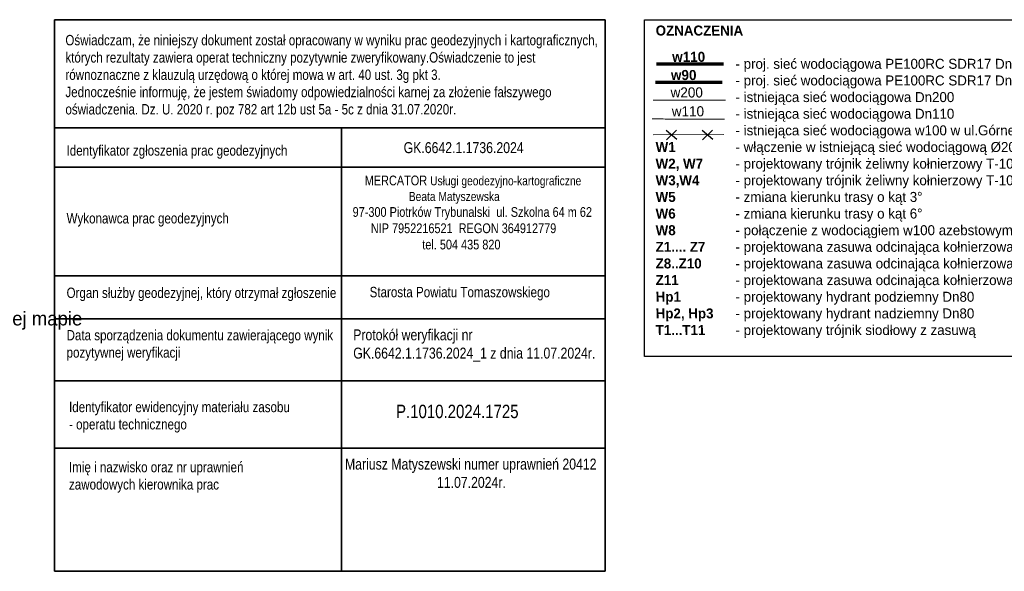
# Model space of a CAD drawing. Extents: x 0 to 7432618, y -40 to 5712028.
# Tile 98 of 165: x 7431068 to 7431157, y 5711898 to 5711948. Entities that reach past the tile are written whole.
import ezdxf

# ---------------------------------------------------------------- set-up
doc = ezdxf.new("R2010")
doc.units = 0
doc.header["$MEASUREMENT"] = 0
doc.layers.add('rura PRE', color=7, linetype='Continuous', lineweight=30, true_color=0x000000)
doc.layers.add('SUW', color=5, linetype='Continuous', lineweight=20, true_color=0x0000ff)
doc.layers.add('rysunek', color=7, linetype='Continuous')
doc.layers.add('SUWP_L_0', color=7, linetype='Continuous')
doc.layers.add('woda sieć', color=150, linetype='Continuous', lineweight=70)
doc.styles.add('25', font='GOTHIC.TTF', dxfattribs={"oblique": 8, "height": 0.35})
doc.styles.add('G7Text', font='romans.shx', dxfattribs={"width": 0.8, "oblique": 14.323945})

msp = doc.modelspace()

# ---------------------------------------------------------------- linework, layer by layer
at = {"layer": 'rura PRE', "color": 1, "elevation": 167.96, "flags": 128}
for points in [[(7431127.018, 5711936.747), (7431126.064, 5711937.568)], [(7431126.096, 5711936.712), (7431126.986, 5711937.602)], [(7431130.278, 5711936.747), (7431129.324, 5711937.568)], [(7431129.356, 5711936.712), (7431130.246, 5711937.602)]]:
    msp.add_lwpolyline(points, dxfattribs=at)
at = {"layer": 'rysunek', "linetype": 'Continuous', "lineweight": 35}
for p, q in [((7431070.886, 5711947.549, 167.96), (7431120.568, 5711947.549, 167.96)), ((7431070.886, 5711937.813, 167.96), (7431120.568, 5711937.813, 167.96)), ((7431070.886, 5711934.245, 167.96), (7431120.568, 5711934.245, 167.96)), ((7431070.886, 5711924.453, 167.96), (7431120.568, 5711924.453, 167.96)), ((7431070.886, 5711920.567, 167.96), (7431120.568, 5711920.567, 167.96)), ((7431070.886, 5711914.988, 167.96), (7431120.568, 5711914.988, 167.96)), ((7431070.886, 5711908.91, 167.96), (7431120.568, 5711908.91, 167.96)), ((7431070.886, 5711897.811, 167.96), (7431120.568, 5711897.811, 167.96))]:
    msp.add_line(p, q, dxfattribs=at)
at = {"layer": 'rysunek', "linetype": 'ByBlock', "lineweight": 35, "elevation": 167.96}
for points in [[(7431070.886, 5711947.549), (7431070.886, 5711897.811)], [(7431120.568, 5711947.549), (7431120.568, 5711897.811)], [(7431096.782, 5711937.813), (7431096.782, 5711897.811)]]:
    msp.add_lwpolyline(points, dxfattribs=at)
at = {"layer": 'rysunek', "linetype": 'ByBlock', "elevation": 167.96}
msp.add_lwpolyline([(7431124.1, 5711947.545), (7431191.975, 5711947.545), (7431191.975, 5711917.172), (7431124.1, 5711917.172)], close=True, dxfattribs=at)
at = {"layer": 'SUW', "color": 5, "lineweight": 18, "true_color": 0x0000ff}
msp.add_line((7431124.884, 5711937.179, 167.96), (7431131.283, 5711937.192, 167.96), dxfattribs=at)
at = {"layer": 'SUW', "color": 5, "true_color": 0x0000ff, "const_width": 0.09, "elevation": 167.96}
msp.add_lwpolyline([(7431131.437, 5711940.29), (7431124.877, 5711940.297)], dxfattribs=at)
at = {"layer": 'SUWP_L_0', "color": 5, "true_color": 0x0000ff, "const_width": 0.09, "elevation": 167.96}
msp.add_lwpolyline([(7431131.343, 5711938.589), (7431124.784, 5711938.596)], dxfattribs=at)
at = {"layer": 'woda sieć', "transparency": 33554676, "elevation": 167.96}
for points in [[(7431131.231, 5711943.528), (7431125.209, 5711943.528)], [(7431131.122, 5711941.887), (7431125.1, 5711941.887)]]:
    msp.add_lwpolyline(points, dxfattribs=at)

# ---------------------------------------------------------------- texts
at = {"insert": (7431014.966, 5711921.23, 167.96), "char_height": 1.25, "width": 60.31921, "attachment_point": 1}
msp.add_mtext('Nie wyklucza się istnienia w terenie innych nie wykazanych na niniejszej mapie urządzeń podziemnych, które nie były zgłoszone do inwentaryzacji.\\PZa przewody nie zgłoszone do inwentaryzacji geodezyjnej wykonawca \\Pniniejszej mapy nie ponosi odpowiedzialności.', dxfattribs=at)
at = {"layer": 'rysunek', "linetype": 'Continuous', "lineweight": 25, "attachment_point": 1, "style": 'G7Text'}
for s, insert, char_height, width in [('{\\Q0;\\fArial|b0|i0|c238|p34;Oświadczam, że niniejszy dokument został opracowany w wyniku prac geodezyjnych i kartograficznych, \\Pktórych rezultaty zawiera operat techniczny pozytywnie zweryfikowany.Oświadczenie to jest \\Prównoznaczne z klauzulą urzędową o której mowa w art. 40 ust. 3g pkt 3.\\PJednocześnie informuję, że jestem świadomy odpowiedzialności karnej za złożenie fałszywego\\Poświadczenia. Dz. U. 2020 r. poz 782 art 12b ust 5a - 5c z dnia 31.07.2020r.}', (7431071.88, 5711946.174, 167.96), 0.935, 71.08816), ('{\\Q0;\\fArial|b0|i0|c238|p34;GK.6642.1.1736.2024}', (7431102.389, 5711936.507, 167.96), 0.99, 13.062), ('{\\Q0;\\fArial|b0|i0|c238|p34;Identyfikator zgłoszenia prac geodezyjnych}', (7431071.986, 5711936.227, 167.96), 0.935, 56.02226), ('\\fArial|b0|i0|c238|p34;    \\Q0;   MERCATOR \\H0.9375x;Usługi geodezyjno-kartograficzne\\P                       Beata Matyszewska \\H1.0667x;             \\P   97-300 Piotrków Trybunalski  ul. Szkolna 64 m 62\\P         NIP 7952216521  REGON 364912779 \\P                          tel. 504 435 820', (7431096.967, 5711933.492, 167.96), 0.88, 35.18654), ('{\\Q0;\\fArial|b0|i0|c238|p34;Wykonawca prac geodezyjnych}', (7431071.986, 5711930.111, 167.96), 0.935, 56.02226), ('{\\Q0;\\fArial|b0|i0|c238|p34;Organ służby geodezyjnej, który otrzymał zgłoszenie}', (7431071.986, 5711923.391, 167.96), 0.935, 32.33045), ('{\\Q0;\\fArial|b0|i0|c238|p34;      Starosta Powiatu Tomaszowskiego}', (7431097.58, 5711923.458, 167.96), 0.935, 35.18654), ('{\\Q0;\\fArial|b0|i0|c238|p34;Data sporządzenia dokumentu zawierającego wynik\\Ppozytywnej weryfikacji}', (7431071.986, 5711919.571, 167.96), 0.935, 32.33045), ('{\\Q0;\\fArial|b0|i0|c238|p34;Protokół weryfikacji nr \\PGK.6642.1.1736.2024_1 z dnia 11.07.2024r.}', (7431097.841, 5711919.63, 167.96), 0.99, 28.93158), ('{\\Q0;\\fArial|b0|i0|c238|p34;Identyfikator ewidencyjny materiału zasobu \\P- operatu technicznego}', (7431072.207, 5711913.095, 167.96), 0.935, 32.33045), ('{\\Q0;\\fArial|b0|i0|c238|p34;P.1010.2024.1725}', (7431101.701, 5711912.831, 167.96), 1.21, 13.062), ('{\\Q0;\\fArial|b0|i0|c238|p34;Mariusz Matyszewski numer uprawnień 20412\\P                           11.07.2024r.}', (7431097.096, 5711907.973, 167.96), 0.99, 28.93158), ('{\\Q0;\\fArial|b0|i0|c238|p34;Imię i nazwisko oraz nr uprawnień ^Jzawodowych kierownika prac}', (7431072.205, 5711907.676, 167.96), 0.935, 25.72788)]:
    msp.add_mtext(s, dxfattribs=dict(at, insert=insert, char_height=char_height, width=width))
at = {"layer": 'rysunek', "insert": (7431125.128, 5711947.022, 167.96), "char_height": 0.9, "attachment_point": 1, "style": '25'}
msp.add_mtext_dynamic_manual_height_columns('\\fCentury Gothic|b1|i0;\\Q-1;\\A1;OZNACZENIA\\fCentury Gothic|b0|i0|c238;\\P\\P^I^I- proj. sieć wodociągowa PE100RC SDR17 Dn110x6,6mm (trasa) L= 255,80m - \\fCentury Gothic|b1|i0;przewiert sterowany\\P\\fCentury Gothic|b0|i0|c238;^I^I- proj. sieć wodociągowa PE100RC SDR17 Dn90x5,4mm - podejście pod hydrant\\P^I^I- istniejąca sieć wodociągowa Dn200\\P^I^I- istniejąca sieć wodociągowa Dn110\\P^I^I- istniejąca sieć wodociągowa w100 w ul.Górnej do wyłączenia z użytkowania\\P{\\C150;\\fCentury Gothic|b1|i0;W1\\C5;^I\\fCentury Gothic|b0|i0|c238;^I}- włączenie w istniejącą sieć wodociągową %%C200 (proj.trójnik redukcyjny T-200/100)\\P{\\C150;\\fCentury Gothic|b1|i0;W2, W7^I}- projektowany trójnik żeliwny kołnierzowy T-100/100\\P{\\C150;\\fCentury Gothic|b1|i0;W3,W4^I}- projektowany trójnik żeliwny kołnierzowy T-100/80\\P{\\C150;\\fCentury Gothic|b1|i0;W5^I^I}- zmiana kierunku trasy o kąt 3%%D\\P{\\C150;\\fCentury Gothic|b1|i0;W6^I^I}- zmiana kierunku trasy o kąt 6%%D\\P{\\C150;\\fCentury Gothic|b1|i0;W8^I^I}- połączenie z wodociągiem w100 azebstowym w ul.Ciesielskiej\\P{\\C150;\\fCentury Gothic|b1|i0;Z1.... Z7\\C5;\\fCentury Gothic|b0|i0|c238;^I}- projektowana zasuwa odcinająca kołnierzowa DN100\\P{\\C150;\\fCentury Gothic|b1|i0;Z8..Z10\\C5;\\fCentury Gothic|b0|i0|c238;^I}- projektowana zasuwa odcinająca kołnierzowa DN80\\P{\\C150;\\fCentury Gothic|b1|i0;Z11^I\\C5;\\fCentury Gothic|b0|i0|c238;^I}- projektowana zasuwa odcinająca kołnierzowa DN200\\P{\\C150;\\fCentury Gothic|b1|i0;Hp1\\fCentury Gothic|b0|i0|c238;^I^I}- \\fCentury Gothic|b0|i0;projektowany hydrant podziemny Dn80\\fCentury Gothic|b0|i0|c238;\\P{\\C150;\\fCentury Gothic|b1|i0;Hp2, Hp3\\fCentury Gothic|b0|i0|c238;^I}- \\fCentury Gothic|b0|i0;projektowany hydrant nadziemny Dn80\\P{\\C150;\\fCentury Gothic|b1|i0;T1...T11\\fCentury Gothic|b0|i0|c238;^I}\\fCentury Gothic|b0|i0|c238;- \\fCentury Gothic|b0|i0;projektowany trójnik siod\\fCentury Gothic|b0|i0|c238;łowy z zasuwą\\P^I^I\\P^I^I', width=76.18662, gutter_width=50, heights=[64.945], dxfattribs=at)
at = {"layer": 'woda sieć', "char_height": 1.05, "attachment_point": 1, "style": '25'}
for s, insert in [('\\fCentury Gothic|b1|i0|c238|p34;\\H0.86667x;\\Q-1;\\A1;w110', (7431126.617, 5711944.657, 167.96)), ('\\fCentury Gothic|b1|i0|c238|p34;\\H0.86667x;\\Q-1;\\A1;w90', (7431126.508, 5711943.016, 167.96))]:
    msp.add_mtext_dynamic_manual_height_columns(s, width=68.78662, gutter_width=50, heights=[64.945], dxfattribs=dict(at, insert=insert))
at = {"layer": 'woda sieć', "color": 5, "true_color": 0x0000ff, "char_height": 1.05, "attachment_point": 1, "style": '25'}
for s, insert in [('\\fCentury Gothic|b0|i0;\\H0.86667x;\\Q-1;\\A1;w200', (7431126.477, 5711941.446, 167.96)), ('\\fCentury Gothic|b0|i0;\\H0.86667x;\\Q-1;\\A1;w110', (7431126.584, 5711939.745, 167.96))]:
    msp.add_mtext_dynamic_manual_height_columns(s, width=68.78662, gutter_width=50, heights=[64.945], dxfattribs=dict(at, insert=insert))

doc.saveas('drawing.dxf')
